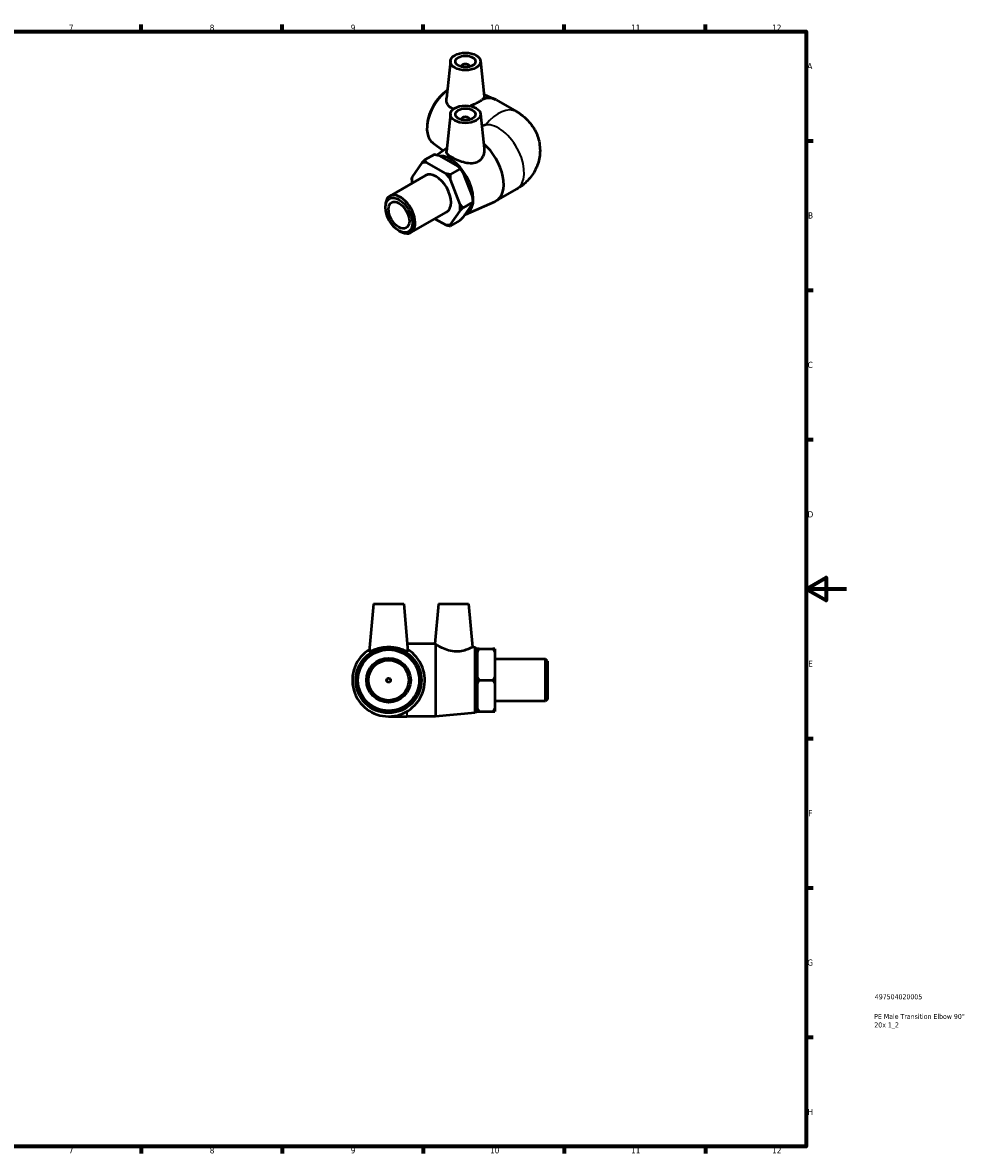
# Model space of a CAD drawing. Header units: millimetres. Extents: x -37 to 901, y -28 to 594.
# Tile 3 of 3: x 432 to 901, y 17 to 578. Entities that reach past the tile are written whole.
import ezdxf

# ---------------------------------------------------------------- set-up
doc = ezdxf.new("R2010")
doc.units = ezdxf.units.MM
for name, color, linetype, lineweight in [('Border (ANSI)', 7, 'Continuous', 70), ('Title (ISO)', 7, 'Continuous', 50), ('Visible (ANSI)', 7, 'Continuous', 50), ('Visible Narrow (ANSI)', 7, 'Continuous', 35)]:
    doc.layers.add(name, color=color, linetype=linetype, lineweight=lineweight)
doc.styles.add('Note Text (ANSI)', font='tahoma.ttf')
doc.styles.add('Note Text (ISO)', font='tahoma.ttf')

# ---------------------------------------------------------------- blocks, each defined once
blk = doc.blocks.new('Borders Default Border')
at = {"layer": 'Border (ANSI)'}
for p, q in [((490.58, 574), (490.58, 577.45)), ((560.67, 574), (560.67, 577.45)), ((630.75, 574), (630.75, 577.45)), ((700.83, 574), (700.83, 577.45)), ((770.92, 574), (770.92, 577.45)), ((821, 519.75), (824.45, 519.75)), ((821, 445.5), (824.45, 445.5)), ((821, 371.25), (824.45, 371.25)), ((821, 222.75), (824.45, 222.75)), ((821, 148.5), (824.45, 148.5)), ((821, 74.25), (824.45, 74.25)), ((490.58, 20), (490.58, 16.55)), ((560.67, 20), (560.67, 16.55)), ((630.75, 20), (630.75, 16.55)), ((700.83, 20), (700.83, 16.55)), ((770.92, 20), (770.92, 16.55))]:
    blk.add_line(p, q, dxfattribs=at)
at = {"layer": 'Border (ANSI)', "flags": 128}
for points in [[(20, 20), (20, 574), (821, 574), (821, 20), (20, 20)], [(841, 297), (821, 297), (831, 302.77), (831, 291.23), (821, 297)]]:
    blk.add_lwpolyline(points, dxfattribs=at)
at = {"layer": 'Border (ANSI)', "color": 230, "true_color": 0xff0080, "attachment_point": 7, "style": 'Note Text (ANSI)'}
for s, insert, char_height in [('7', (454.6, 574.4), 3.05), ('8', (524.63, 574.33), 3.05), ('9', (594.7, 574.34), 3.05), ('10', (663.96, 574.34), 3.048), ('11', (734.04, 574.4), 3.048), ('12', (804.13, 574.4), 3.048), ('A', (821.63, 555.35), 3.05), ('B', (821.99, 481.1), 3.05), ('C', (821.8, 406.8), 3.05), ('D', (821.81, 332.6), 3.05), ('E', (822.05, 258.35), 3.05), ('F', (822.14, 184.1), 3.05), ('G', (821.66, 109.79), 3.05), ('H', (821.81, 35.6), 3.05), ('7', (454.6, 16.55), 3.05), ('8', (524.63, 16.48), 3.05), ('9', (594.7, 16.49), 3.05), ('10', (663.96, 16.49), 3.048), ('11', (734.04, 16.55), 3.048), ('12', (804.13, 16.55), 3.048)]:
    blk.add_mtext(s, dxfattribs=dict(at, insert=insert, char_height=char_height))
blk = doc.blocks.new('Title Blocks ISO')
at = {"layer": 'Title (ISO)', "color": 232, "true_color": 0xca0064, "style": 'Note Text (ISO)'}
for tag, p in [('PART_NUMBER_001', (34.16, 73.13)), ('DESCRIPTION_001', (33.84, 63.34)), ('DESCRIPTION_002', (33.91, 59.12))]:
    blk.add_attdef(tag, p, '', height=2.5, dxfattribs=at)

msp = doc.modelspace()

# ---------------------------------------------------------------- linework, layer by layer
at = {"layer": 'Visible (ANSI)'}
for p, q in [((644.208, 559.402), (642.232, 540.974)), ((649.694, 556.683), (649.694, 556.497)), ((653.694, 556.683), (653.694, 556.497)), ((659.18, 559.402), (661.073, 541.737)), ((642.307, 544.605), (642.647, 544.84)), ((660.967, 542.731), (666.401, 540.331)), ((666.974, 540.041), (677.11, 534.204)), ((644.208, 533.146), (642.207, 514.477)), ((649.694, 530.427), (649.694, 530.241)), ((653.694, 530.427), (653.694, 530.241)), ((659.18, 533.146), (661.038, 515.817)), ((632.68, 527.888), (632.619, 527.127)), ((635.467, 518.655), (640.571, 514.941)), ((636.236, 512.985), (631.463, 510.237)), ((637.521, 512.721), (642.399, 516.27)), ((638.512, 512.49), (648.103, 506.966)), ((629.972, 508.711), (625.176, 501.869)), ((641.916, 503.403), (632.325, 508.927)), ((614.108, 492.259), (631.892, 502.5)), ((625.1, 500.343), (625.1, 501.157)), ((644.191, 502.907), (648.964, 505.656)), ((649.064, 488.113), (644.268, 500.478)), ((650.456, 504.041), (655.251, 491.676)), ((625.176, 498.728), (625.207, 498.65)), ((666.974, 489.841), (677.11, 495.678)), ((650.555, 486.498), (655.328, 489.247)), ((651.691, 483.053), (666.401, 489.55)), ((655.328, 490.061), (655.328, 489.247)), ((611.928, 486.632), (611.928, 487.446)), ((624.565, 474.1), (642.349, 484.341)), ((644.268, 478.13), (649.064, 484.972)), ((655.251, 488.535), (650.456, 481.693)), ((636.553, 481.003), (641.916, 477.914)), ((648.964, 480.167), (644.191, 477.419)), ((618.604, 475.039), (619.308, 474.63)), ((605.992, 289.677), (603.921, 265.997)), ((605.992, 289.677), (620.992, 289.677)), ((620.992, 289.677), (623.064, 265.997)), ((638.232, 289.677), (636.485, 269.707)), ((638.232, 289.677), (653.232, 289.677)), ((653.232, 289.677), (655.122, 268.084)), ((636.532, 269.677), (622.742, 269.677)), ((636.826, 269.495), (636.826, 233.677)), ((656.496, 267.964), (655.122, 268.084)), ((656.496, 235.391), (656.496, 267.964)), ((657.492, 266.877), (656.496, 267.964)), ((657.492, 266.877), (657.492, 236.477)), ((657.592, 265.345), (657.592, 267.266)), ((657.592, 253.598), (657.592, 265.345)), ((658.592, 267.266), (665.342, 267.266)), ((666.342, 267.266), (666.342, 265.345)), ((666.342, 265.345), (666.342, 253.598)), ((657.592, 261.677), (657.492, 261.677)), ((691.492, 262.155), (666.342, 262.155)), ((691.492, 241.2), (691.492, 262.155)), ((692.492, 261.155), (691.492, 262.155)), ((692.492, 261.155), (692.492, 242.2)), ((657.592, 249.757), (657.592, 253.598)), ((666.342, 253.598), (666.342, 249.757)), ((657.592, 238.009), (657.592, 249.757)), ((658.592, 251.677), (665.342, 251.677)), ((666.342, 249.757), (666.342, 238.009)), ((657.592, 241.677), (657.492, 241.677)), ((692.492, 242.2), (691.492, 241.2)), ((657.492, 236.477), (656.496, 235.391)), ((657.592, 236.089), (657.592, 238.009)), ((658.592, 236.089), (665.342, 236.089)), ((691.492, 241.2), (666.342, 241.2)), ((666.342, 238.009), (666.342, 236.089)), ((613.492, 233.677), (622.492, 233.677)), ((636.826, 233.677), (622.492, 233.677)), ((656.496, 235.391), (636.826, 233.677))]:
    msp.add_line(p, q, dxfattribs=at)
for radius in [16.287, 15.2, 11, 10, 1]:
    msp.add_circle((613.492, 251.677), radius, dxfattribs=at)
msp.add_arc((613.492, 251.677), 18, 121.80379, 58.19621, dxfattribs=at)
for centre, major_axis, ratio in [((651.694, 559.136), (-7.5, 0), 0.5758617), ((651.694, 559.136), (-5, 0), 0.5758617), ((651.694, 532.88), (-7.5, 0), 0.5758617), ((651.694, 532.88), (-5, 0), 0.5758617), ((618.63, 482.772), (-4.73, 8.213), 0.5780931), ((618.63, 482.772), (-3.66, 6.356), 0.5780931)]:
    msp.add_ellipse(centre, major_axis=major_axis, ratio=ratio, dxfattribs=at)
for centre, major_axis, ratio, start_param, end_param in [((651.694, 556.683), (-2, 0), 0.5758617, 2.9729035, 6.4518745), ((644.083, 532.452), (-8.128, -14.114), 0.5780931, 4.0501017, 6.2214404), ((643.378, 532.857), (-7.585, -13.172), 0.5780931, 4.0249294, 5.3998486), ((657.992, 524.442), (8.983, 15.599), 0.5780931, 0, 0.6410757), ((657.992, 524.442), (-8.983, -15.599), 0.5780931, 4.0674458, 4.1813091), ((651.694, 530.427), (2, 0), 0.5758617, 6.1144961, 9.5934671), ((674.491, 514.941), (25.456, 0), 0.5780931, 2.0943951, 2.1840106), ((657.992, 505.44), (8.983, -15.599), 0.5780931, 6.2214404, 8.4202092), ((644.083, 497.43), (8.128, -14.114), 0.5780931, 6.1770024, 9.1145981), ((637.12, 493.421), (-8.484, 14.732), 0.5780931, 5.9101039, 6.1365354), ((643.308, 496.983), (-8.484, 14.732), 0.5780931, 4.8629063, 5.0893378), ((637.12, 493.421), (-8.484, 14.732), 0.5780931, 0.6741161, 0.9005476), ((637.12, 493.421), (-5.229, 9.08), 0.5780931, 3.1415927, 6.2831853), ((637.12, 493.421), (8.484, -14.732), 0.5780931, 1.7213137, 1.9477452), ((619.337, 483.18), (5.229, -9.08), 0.5780931, 5.4958534, 10.2121098), ((643.308, 496.983), (-8.484, 14.732), 0.5780931, 3.9289245, 4.0421403), ((637.12, 493.421), (8.484, -14.732), 0.5780931, 0.6741161, 0.9005476), ((637.12, 493.421), (8.484, -14.732), 0.5780931, 5.9101039, 6.1365354)]:
    msp.add_ellipse(centre, major_axis=major_axis, ratio=ratio, start_param=start_param, end_param=end_param, dxfattribs=at)
for points, knots in [([(644.562, 536.057), (643.781, 536.483), (643.134, 537.164), (642.325, 538.812), (642.161, 539.768), (642.212, 540.758), (642.221, 540.866), (642.233, 540.974)], [5.85677647, 5.85677647, 5.85677647, 5.85677647, 6.20627976, 6.20627976, 6.55578305, 6.55578305, 6.59797373, 6.59797373, 6.59797373, 6.59797373]), ([(656.186, 537.969), (656.941, 538.333), (657.637, 538.701), (658.828, 539.386), (659.365, 539.729), (659.798, 540.049)], [1.27256062, 1.27256062, 1.27256062, 1.27256062, 1.52519444, 1.52519444, 1.77782826, 1.77782826, 1.77782826, 1.77782826]), ([(661.073, 541.737), (661.077, 541.707), (661.078, 541.678), (661.073, 541.318), (660.838, 540.936), (660.19, 540.352), (660.006, 540.203), (659.798, 540.049)], [9.40644935, 9.40644935, 9.40644935, 9.40644935, 9.44052223, 9.44052223, 9.81444037, 9.81444037, 9.93572468, 9.93572468, 9.93572468, 9.93572468]), ([(656.186, 537.969), (655.823, 537.794), (655.446, 537.62), (654.707, 537.293), (654.344, 537.14), (653.979, 536.993)], [4.58421585, 4.58421585, 4.58421585, 4.58421585, 4.70550016, 4.70550016, 4.81748032, 4.81748032, 4.81748032, 4.81748032]), ([(677.11, 534.204), (679.189, 533.007), (681.302, 531.437), (684.932, 527.335), (686.487, 524.945), (688.304, 519.881), (688.762, 517.42), (688.764, 512.663), (688.377, 510.388), (686.971, 506.129), (685.925, 504.18), (683.336, 500.544), (681.745, 498.982), (679.137, 496.933), (678.122, 496.261), (677.11, 495.678)], [4.712389, 4.712389, 4.712389, 4.712389, 5.0265482, 5.0265482, 5.2939872, 5.2939872, 5.4976264, 5.4976264, 5.6856211, 5.6856211, 5.8869285, 5.8869285, 6.1302293, 6.1302293, 6.2831853, 6.2831853, 6.2831853, 6.2831853]), ([(658.084, 509.374), (657.224, 508.855), (656.155, 508.548), (653.869, 508.414), (652.65, 508.573), (650.384, 509.095), (649.172, 509.496), (646.923, 510.413), (645.885, 510.925), (644.225, 511.881), (643.503, 512.382), (642.518, 513.328), (642.253, 513.777), (642.197, 514.289), (642.197, 514.382), (642.208, 514.477)], [5.8567765, 5.8567765, 5.8567765, 5.8567765, 6.2062798, 6.2062798, 6.5557831, 6.5557831, 6.9078767, 6.9078767, 7.2599703, 7.2599703, 7.6120639, 7.6120639, 7.9641575, 7.9641575, 8.0412436, 8.0412436, 8.0412436, 8.0412436]), ([(661.036, 515.817), (661.063, 515.575), (661.076, 515.334), (661.083, 514.034), (660.843, 512.877), (659.824, 510.831), (659.041, 509.95), (658.084, 509.374)], [4.99216552, 4.99216552, 4.99216552, 4.99216552, 5.07941829, 5.07941829, 5.46809738, 5.46809738, 5.85677647, 5.85677647, 5.85677647, 5.85677647]), ([(623.054, 265.949), (622.998, 265.865), (622.7, 265.945), (621.655, 266.35), (620.909, 266.661), (619.242, 267.234), (618.198, 267.539), (615.911, 267.966), (614.666, 268.084), (612.319, 268.084), (611.074, 267.966), (608.787, 267.539), (607.742, 267.234), (606.076, 266.661), (605.33, 266.35), (604.285, 265.945), (603.987, 265.865), (603.922, 265.962), (603.919, 265.978), (603.921, 265.998)], [5.8567765, 5.8567765, 5.8567765, 5.8567765, 6.2062798, 6.2062798, 6.5557831, 6.5557831, 6.9078767, 6.9078767, 7.2599703, 7.2599703, 7.6120639, 7.6120639, 7.9641575, 7.9641575, 8.3136608, 8.3136608, 8.6631641, 8.6631641, 8.7155804, 8.7155804, 8.7155804, 8.7155804]), ([(655.122, 268.084), (655.122, 268.084), (654.898, 267.966), (654.004, 267.539), (653.334, 267.234), (651.797, 266.661), (650.819, 266.35), (648.63, 265.945), (647.417, 265.865), (644.966, 266.042), (643.633, 266.343), (641.221, 267.161), (640.137, 267.665), (638.453, 268.529), (637.723, 268.953), (637.071, 269.345), (636.935, 269.428), (636.826, 269.495)], [7.2599703, 7.2599703, 7.2599703, 7.2599703, 7.6120639, 7.6120639, 7.9641575, 7.9641575, 8.3136608, 8.3136608, 8.6631641, 8.6631641, 9.0518431, 9.0518431, 9.4405222, 9.4405222, 9.8144404, 9.8144404, 9.9357247, 9.9357247, 9.9357247, 9.9357247])]:
    msp.add_open_spline(points, degree=3, knots=knots, dxfattribs=at)
for points in [[(645.84, 535.583), (645.377, 535.689), (644.946, 535.846), (644.562, 536.057)], [(623.064, 265.998), (623.066, 265.978), (623.062, 265.962), (623.054, 265.949)], [(636.485, 269.707), (636.485, 269.707), (636.597, 269.636), (636.826, 269.495)]]:
    msp.add_open_spline(points, degree=3, dxfattribs=at)
for points in [[(636.236, 512.985), (637.446, 512.753), (638.512, 512.49)], [(631.463, 510.237), (630.657, 509.429), (629.972, 508.711)], [(632.325, 508.927), (631.867, 509.54), (631.463, 510.237)], [(648.103, 506.966), (648.561, 506.352), (648.964, 505.656)], [(625.176, 501.869), (625.1, 501.5), (625.1, 501.157)], [(644.191, 502.907), (642.982, 503.139), (641.916, 503.403)], [(644.268, 500.478), (644.191, 501.635), (644.191, 502.907)], [(648.964, 505.656), (649.771, 504.848), (650.456, 504.041)], [(655.251, 491.676), (655.328, 490.519), (655.328, 489.247)], [(655.328, 489.247), (655.328, 488.904), (655.251, 488.535)], [(650.555, 486.498), (649.749, 487.306), (649.064, 488.113)], [(649.064, 484.972), (649.749, 485.691), (650.555, 486.498)], [(641.916, 477.914), (642.982, 477.651), (644.191, 477.419)], [(644.191, 477.419), (644.191, 477.762), (644.268, 478.13)], [(650.456, 481.693), (649.771, 480.975), (648.964, 480.167)], [(657.592, 265.345), (658.022, 266.278), (658.592, 267.266)], [(658.592, 267.266), (658.022, 267.266), (657.592, 267.266)], [(665.342, 267.266), (665.913, 266.278), (666.342, 265.345)], [(666.342, 267.266), (665.913, 267.266), (665.342, 267.266)], [(658.592, 251.677), (658.022, 252.665), (657.592, 253.598)], [(666.342, 253.598), (665.913, 252.665), (665.342, 251.677)], [(657.592, 249.757), (658.022, 250.69), (658.592, 251.677)], [(665.342, 251.677), (665.913, 250.69), (666.342, 249.757)], [(658.592, 236.089), (658.022, 237.077), (657.592, 238.009)], [(657.592, 236.089), (658.022, 236.089), (658.592, 236.089)], [(666.342, 238.009), (665.913, 237.077), (665.342, 236.089)], [(665.342, 236.089), (665.913, 236.089), (666.342, 236.089)]]:
    msp.add_rational_spline(points, [1, 1.00201343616, 1], degree=2, dxfattribs=at)
at = {"layer": 'Visible Narrow (ANSI)'}
msp.add_line((622.492, 235.859), (622.492, 233.684), dxfattribs=at)
for centre, major_axis, start_param, end_param in [((668.127, 518.606), (8.983, 15.599), 0, 1.3070632), ((668.127, 511.276), (-8.983, 15.599), 3.1415927, 6.0233196)]:
    msp.add_ellipse(centre, major_axis=major_axis, ratio=0.5780931, start_param=start_param, end_param=end_param, dxfattribs=at)

# ---------------------------------------------------------------- block references
msp.add_blockref('Borders Default Border', (0, 0))
msp.add_blockref('Title Blocks ISO', (821, 20)).add_auto_attribs({'PART_NUMBER_001': '497504020005', 'DESCRIPTION_001': 'PE Male Transition Elbow 90°', 'DESCRIPTION_002': '20x 1_2'})

doc.saveas('drawing.dxf')
